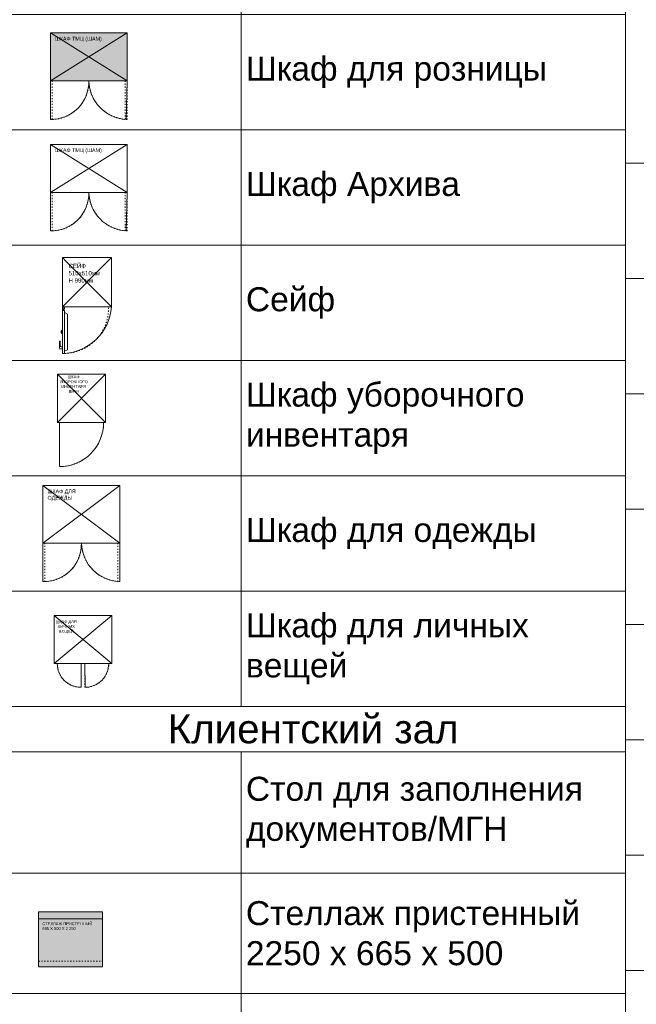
# Model space of a CAD drawing. Header units: millimetres. Extents: x -57449114 to 30620931, y -92609 to 84364.
# Tile 32 of 256: x -65808 to -59392, y -44223 to -33979. Entities that reach past the tile are written whole.
import ezdxf
from ezdxf import colors
from ezdxf.entities.mleader import LeaderData, LeaderLine
from ezdxf.math import Vec2, Vec3

# ---------------------------------------------------------------- set-up
doc = ezdxf.new("R2010")
doc.units = ezdxf.units.MM
doc.linetypes.add('ACAD_ISO03W100', pattern=[30, 12, -18])
doc.linetypes.add('HIDDENX2', pattern=[19.05, 12.7, -6.35])
doc.layers.get('0').update_dxf_attribs({"lineweight": 0})
doc.layers.add('06_АР_Мебель', color=4, linetype='Continuous', lineweight=9)
doc.layers.add('1. ПОДЛОЖКА', color=7, linetype='Continuous', lineweight=0, true_color=0x9b9292)
doc.styles.add('_ТЕКСТОВЫЙ', font='arial.ttf', dxfattribs={"width": 0.8})
doc.styles.add('_ТЕКСТОВЫЙ АННОТАТИЫНЫЙ', font='arial.ttf', dxfattribs={"width": 0.8})
doc.styles.add('HVAC_AEP', font='arial.ttf')
doc.styles.get("Standard").update_dxf_attribs({"font": 'arial.ttf'})

# ---------------------------------------------------------------- blocks, each defined once
blk = doc.blocks.new('*T195')
at = {"color": 0, "linetype": 'ByBlock', "lineweight": -2, "transparency": 16777216}
for p, q in [((0, 0), (6500, 0)), ((0, 0), (0, -13670)), ((6500, 0), (6500, -13670)), ((0, -470), (6500, -470)), ((2500, -470), (2500, -13670)), ((0, -1670), (6500, -1670)), ((0, -2870), (6500, -2870)), ((0, -4070), (6500, -4070)), ((0, -5270), (6500, -5270)), ((0, -6470), (6500, -6470)), ((0, -7670), (6500, -7670)), ((0, -8870), (6500, -8870)), ((0, -10070), (6500, -10070)), ((0, -11270), (6500, -11270)), ((0, -12470), (6500, -12470)), ((0, -13670), (6500, -13670))]:
    blk.add_line(p, q, dxfattribs=at)
at = {"color": 0, "lineweight": 15, "transparency": 16777216, "style": 'HVAC_AEP'}
for s, insert, char_height, width, attachment_point in [('Хранение (стеллажи, шкафы)', (3250, -235), 300, 6497, 5), ('Стеллаж 400мм', (2550, -1070), 250, 3900, 4), ('Стеллаж 600мм', (2550, -2270), 250, 3900, 4), ('Стеллаж для^Jрозницы 400мм', (2550, -3470), 250, 3900, 4), ('Стеллаж для^Jрозницы 600мм', (2550, -4670), 250, 3900, 4), ('Шкаф ТМЦ', (2550, -5870), 250, 3900, 4), ('Шкаф для розницы', (2550, -7070), 250, 3900, 4), ('Шкаф Архива', (2550, -8270), 250, 3900, 4), ('Сейф', (2550, -9470), 250, 3900, 4), ('Шкаф уборочного^Jинвентаря', (2550, -10670), 250, 3900, 4), ('Шкаф для одежды', (2550, -11870), 250, 3900, 4), ('Шкаф для личных^Jвещей', (2550, -13070), 250, 3900, 4)]:
    blk.add_mtext(s, dxfattribs=dict(at, insert=insert, char_height=char_height, width=width, attachment_point=attachment_point))
blk = doc.blocks.new('Шкаф для личных вещей')
at = {"layer": '06_АР_Мебель'}
for p, q in [((0, 0), (600, 0)), ((0, 0), (0, -500)), ((600, -500), (0, 0)), ((0, -500), (600, 0)), ((600, 0), (600, -500)), ((0, -500), (600, -500))]:
    blk.add_line(p, q, dxfattribs=at)
at = {"layer": '06_АР_Мебель', "linetype": 'ACAD_ISO03W100'}
for points in [[(280, -500), (280, -748, -0.417743), (32, -500, -1)], [(320, -500), (320, -748, 0.417743), (568, -500, 1)]]:
    blk.add_lwpolyline(points, format="xyb", dxfattribs=at)
at = {"layer": '1. ПОДЛОЖКА'}
blk.add_lwpolyline([(0, 0), (600, 0), (600, -500), (0, -500)], close=True, dxfattribs=at)
for points in [[(280, -500), (279, -748, -0.414214), (32, -501)], [(320, -500), (321, -748, 0.414214), (568, -501)]]:
    blk.add_lwpolyline(points, format="xyb", dxfattribs=at)
at = {"flags": 1}
for tag, p in [('ДОП_ИНФОРМАЦИЯ', (222, 24)), ('КОД_ОБОРУДОВАНИЯ', (222, 76)), ('ДОГОВОР', (606, -36))]:
    blk.add_attdef(tag, p, '', height=25, dxfattribs=at)
at = {"layer": '06_АР_Мебель', "insert": (125, -120), "char_height": 30, "attachment_point": 5, "rotation": 0.7715}
blk.add_mtext_dynamic_manual_height_columns('{\\C7;ШКАФ ДЛЯ ЛИЧНЫХ ВЕЩЕЙ}', width=258, gutter_width=12.5, heights=[0], dxfattribs=at)
blk = doc.blocks.new('Шкаф для одежды (лдсп)')
at = {"layer": '06_АР_Мебель'}
for p, q in [((0, 0), (800, 0)), ((800, -600), (0, 0)), ((0, 0), (0, -600)), ((0, -600), (800, 0)), ((800, 0), (800, -600)), ((0, -600), (800, -600))]:
    blk.add_line(p, q, dxfattribs=at)
at = {"layer": '06_АР_Мебель', "linetype": 'ACAD_ISO03W100'}
for p, q in [((0, -600), (0, -1000)), ((20, -1000), (20, -600)), ((780, -1000), (780, -600)), ((800, -600), (800, -1000)), ((0, -1000), (20, -1000)), ((800, -1000), (780, -1000))]:
    blk.add_line(p, q, dxfattribs=at)
for centre, radius, start, end in [((9, -609), 391, 271.6081, 1.3295), ((814, -587), 414, 181.7379, 265.3245)]:
    blk.add_arc(centre, radius, start, end, dxfattribs=at)
at = {"layer": '1. ПОДЛОЖКА'}
blk.add_lwpolyline([(0, 0), (800, 0), (800, -600), (0, -600)], close=True, dxfattribs=at)
blk.add_lwpolyline([(800, -600), (800, -1000, -0.397727), (400, -600, -0.427922), (0, -1000), (0, -600)], format="xyb", dxfattribs=at)
at = {"flags": 1}
for tag, p in [('КОД_ОБОРУДОВАНИЯ', (335, 121)), ('ДОП_ИНФОРМАЦИЯ', (335, 68)), ('ДОГОВОР', (636, 35))]:
    blk.add_attdef(tag, p, '', height=25, dxfattribs=at)
at = {"layer": '06_АР_Мебель', "insert": (47, -41), "char_height": 40, "attachment_point": 1}
blk.add_mtext_dynamic_manual_height_columns('{\\C7;ШКАФ ДЛЯ ОДЕЖДЫ }', width=500, gutter_width=12.5, heights=[0], dxfattribs=at)
blk = doc.blocks.new('Сейф')
at = {"layer": '06_АР_Мебель'}
for p, q in [((510, 0), (0, 0)), ((0, 0), (0, -510)), ((510, 0), (0, -510)), ((0, 0), (39, -39)), ((510, -510), (510, 0)), ((39, -39), (147, -147)), ((147, -147), (510, -510)), ((0, -510), (510, -510)), ((4, -529), (4, -510)), ((19, -529), (19, -510)), ((23, -549), (0, -549)), ((0, -549), (0, -997)), ((4, -538), (4, -549)), ((19, -538), (19, -549)), ((23, -997), (23, -549)), ((54, -587), (23, -572)), ((54, -587), (54, -958)), ((-8, -761), (-15, -763)), ((-15, -763), (-15, -782)), ((-8, -764), (-15, -765)), ((-8, -767), (-15, -768)), ((-8, -770), (-15, -770)), ((-8, -773), (-15, -773)), ((-8, -776), (-15, -775)), ((-8, -779), (-15, -778)), ((-8, -781), (-15, -780)), ((-8, -784), (-15, -782)), ((-8, -792), (-8, -753)), ((-8, -753), (0, -753)), ((0, -792), (-8, -792)), ((0, -753), (0, -792)), ((-31, -943), (-31, -873)), ((-23, -920), (-23, -873)), ((0, -950), (-23, -950)), ((0, -927), (-15, -927)), ((0, -950), (0, -927)), ((0, -997), (23, -997)), ((54, -958), (23, -974))]:
    blk.add_line(p, q, dxfattribs=at)
at = {"layer": '06_АР_Мебель', "linetype": 'ACAD_ISO03W100'}
blk.add_arc((12, -529), 468, 271.4203, 2.3675, dxfattribs=at)
at = {"layer": '06_АР_Мебель'}
for centre, radius, start, end in [((12, -529), 11.6, 131.8103, 48.1897), ((12, -529), 7.73, 180, 0), ((12, -529), 7.73, 180, 0), ((-27, -873), 3.86, 0, 180), ((-15, -920), 7.73, 180, 270), ((-23, -943), 7.73, 180, 270)]:
    blk.add_arc(centre, radius, start, end, dxfattribs=at)
at = {"layer": '1. ПОДЛОЖКА'}
blk.add_lwpolyline([(0, 0), (510, 0), (510, -510), (0, -510)], close=True, dxfattribs=at)
blk.add_lwpolyline([(0, -510), (0, -997)], dxfattribs=at)
blk.add_lwpolyline([(0, -997, 0.387431), (510, -510)], format="xyb", dxfattribs=at)
at = {"layer": '06_АР_Мебель', "insert": (64, -64), "char_height": 45.08, "attachment_point": 1}
blk.add_mtext_dynamic_manual_height_columns('{\\C7;СЕЙФ 510х510мм\\PH 990мм}', width=258, gutter_width=12.5, heights=[0], dxfattribs=at)
blk = doc.blocks.new('Шкаф уборочного инвентаря')
at = {"layer": '06_АР_Мебель'}
for p, q in [((0, 0), (500, 0)), ((500, -500), (0, 0)), ((0, 0), (0, -500)), ((0, -500), (500, 0)), ((500, 0), (500, -500)), ((0, -500), (500, -500))]:
    blk.add_line(p, q, dxfattribs=at)
at = {"layer": '06_АР_Мебель', "linetype": 'ACAD_ISO03W100'}
blk.add_lwpolyline([(20, -500), (20, -960, 0.417743), (480, -500, 1)], format="xyb", dxfattribs=at)
at = {"layer": '1. ПОДЛОЖКА'}
blk.add_lwpolyline([(0, 0), (500, 0), (500, -500), (0, -500)], close=True, dxfattribs=at)
blk.add_lwpolyline([(20, -500), (20, -960)], dxfattribs=at)
blk.add_lwpolyline([(20, -960, 0.415977), (480, -503)], format="xyb", dxfattribs=at)
at = {"flags": 1}
for tag, p in [('ДОП_ИНФОРМАЦИЯ', (2, 101)), ('КОД_ОБОРУДОВАНИЯ', (2, 153)), ('ДОГОВОР', (5, 50))]:
    blk.add_attdef(tag, p, '', height=25, dxfattribs=at)
at = {"layer": '06_АР_Мебель', "insert": (169, -102), "char_height": 30, "attachment_point": 5}
blk.add_mtext_dynamic_manual_height_columns('{\\C7;ШКАФ УБОРОЧНОГО ИНВЕНТАРЯ ШРМ}', width=258, gutter_width=12.5, heights=[0], dxfattribs=at)
blk = doc.blocks.new('Шкаф')
at = {"layer": '06_АР_Мебель'}
for p, q in [((0, 0), (800, 0)), ((800, -500), (0, 0)), ((0, 0), (0, -500)), ((0, -500), (800, 0)), ((800, 0), (800, -500)), ((0, -500), (800, -500))]:
    blk.add_line(p, q, dxfattribs=at)
at = {"layer": '06_АР_Мебель', "linetype": 'ACAD_ISO03W100'}
for p, q in [((0, -500), (0, -900)), ((20, -900), (20, -500)), ((780, -900), (780, -500)), ((800, -500), (800, -900)), ((0, -900), (20, -900)), ((800, -900), (780, -900))]:
    blk.add_line(p, q, dxfattribs=at)
for centre, radius, start, end in [((9, -509), 391, 271.6081, 1.3295), ((814, -487), 414, 181.7379, 265.3245)]:
    blk.add_arc(centre, radius, start, end, dxfattribs=at)
at = {"layer": '1. ПОДЛОЖКА'}
blk.add_lwpolyline([(800, 0), (0, 0), (0, -500), (800, -500)], close=True, dxfattribs=at)
blk.add_lwpolyline([(0, -500), (0, -900, 0.427922), (400, -500, 0.389964), (790, -900), (800, -500)], format="xyb", dxfattribs=at)
at = {"flags": 1}
for tag, p in [('КОД_ОБОРУДОВАНИЯ', (534, 85)), ('ДОП_ИНФОРМАЦИЯ', (534, 33)), ('ДОГОВОР', (835, 0))]:
    blk.add_attdef(tag, p, '', height=25, dxfattribs=at)
at = {"layer": '06_АР_Мебель', "insert": (47, -41), "char_height": 40, "attachment_point": 1}
blk.add_mtext_dynamic_manual_height_columns('{\\C7;ШКАФ ТМЦ (ШАМ)}', width=500, gutter_width=12.5, heights=[0], dxfattribs=at)
blk = doc.blocks.new('*T196')
at = {"color": 0, "linetype": 'ByBlock', "lineweight": -2, "transparency": 16777216}
for p, q in [((0, 0), (6500, 0)), ((0, 0), (0, -14270)), ((6500, 0), (6500, -14270)), ((0, -470), (6500, -470)), ((2500, -470), (2500, -14270)), ((0, -1735), (6500, -1735)), ((0, -2985), (6500, -2985)), ((0, -4235), (6500, -4235)), ((0, -5485), (6500, -5485)), ((0, -6735), (6500, -6735)), ((0, -7985), (6500, -7985)), ((0, -9235), (6500, -9235)), ((0, -10335), (6500, -10335)), ((0, -11435), (6500, -11435)), ((0, -12535), (6500, -12535)), ((0, -14270), (6500, -14270))]:
    blk.add_line(p, q, dxfattribs=at)
at = {"color": 0, "lineweight": 15, "transparency": 16777216, "style": 'HVAC_AEP'}
for s, insert, char_height, width, attachment_point in [('Клиентский зал', (3250, -235), 300, 6497, 5), ('Стол для заполнения^Jдокументов/МГН', (2550, -1102), 250, 3900, 4), ('Стеллаж пристенный^J2250 х 665 х 500', (2550, -2360), 250, 3900, 4), ('Стеллаж пристенный^J2250 х 1000 х 500', (2550, -3610), 250, 3900, 4), ('Стеллаж островной^J1550 х 1000 х 1000', (2550, -4860), 250, 3900, 4), ('Стеллаж пристенный^Jугловой^J2250 х 1000 х 500', (2550, -6110), 250, 3900, 4), ('Стул для мест^Jожидания (голубой)', (2550, -7360), 250, 3900, 4), ('Рекламно^Jинформационный^Jстенд А3', (2550, -8610), 250, 3900, 4), ('Информационный^Jстенд А4', (2550, -9785), 250, 3900, 4), ('Стойка поворотная^Jдля ГЖП', (2550, -10885), 250, 3900, 4), ('Стойка поворотная^Jдля открыток', (2550, -11985), 250, 3900, 4), ('Банкомат', (2550, -13402), 250, 3900, 4)]:
    blk.add_mtext(s, dxfattribs=dict(at, insert=insert, char_height=char_height, width=width, attachment_point=attachment_point))
blk = doc.blocks.new('Стеллаж торговый 665х500х2250')
at = {"layer": '06_АР_Мебель', "lineweight": 0, "transparency": 33554483}
h = blk.add_hatch(color=162, dxfattribs=at)
h.dxf.hatch_style = 1
h.paths.add_polyline_path([(665, 0), (0, 0), (0, -570), (665, -570)])
at = {"layer": '06_АР_Мебель'}
for p, q in [((665, 0), (0, 0)), ((0, 0), (0, -570)), ((665, -570), (665, 0)), ((0, -570), (665, -570))]:
    blk.add_line(p, q, dxfattribs=at)
at = {"layer": '06_АР_Мебель', "lineweight": 0}
blk.add_line((0, -70), (665, -70), dxfattribs=at)
at = {"layer": '06_АР_Мебель', "linetype": 'ACAD_ISO03W100', "lineweight": 0}
blk.add_line((0, -510), (665, -510), dxfattribs=at)
at = {"flags": 1}
for tag, p in [('ДОП_ИНФОРМАЦИЯ', (260, 87)), ('КОД_ОБОРУДОВАНИЯ', (260, 139)), ('ДОГОВОР', (262, 34))]:
    blk.add_attdef(tag, p, '', height=25, dxfattribs=at)
at = {"layer": '06_АР_Мебель', "insert": (40, -107), "char_height": 30, "attachment_point": 1}
blk.add_mtext_dynamic_manual_height_columns('СТЕЛЛАЖ ПРИСТЕННЫЙ\\P665 Х 500 Х 2 250', width=615, gutter_width=12.5, heights=[0], dxfattribs=at)
blk = doc.blocks.new('*U802')
at = {"layer": '1. ПОДЛОЖКА'}
blk.add_lwpolyline([(0, 0), (665, 0), (665, -570), (0, -570)], close=True, dxfattribs=at)
blk.add_blockref('Стеллаж торговый 665х500х2250', (0, 0))
blk = doc.blocks.new('*T197')
at = {"color": 0, "linetype": 'ByBlock', "lineweight": -2, "transparency": 16777216}
for p, q in [((0, 0), (6500, 0)), ((0, 0), (0, -18817.053206)), ((2500, 0), (2500, -18817.053206)), ((6500, 0), (6500, -18817.053206)), ((0, -1200), (6500, -1200)), ((0, -2400), (6500, -2400)), ((0, -3600), (6500, -3600)), ((0, -4800), (6500, -4800)), ((0, -6408.526603), (6500, -6408.526603)), ((0, -8017.053206), (6500, -8017.053206)), ((0, -9217.053206), (6500, -9217.053206)), ((0, -10417.053206), (6500, -10417.053206)), ((0, -11617.053206), (6500, -11617.053206)), ((0, -12817.053206), (6500, -12817.053206)), ((0, -14017.053206), (6500, -14017.053206)), ((0, -15217.053206), (6500, -15217.053206)), ((0, -16417.053206), (6500, -16417.053206)), ((0, -17617.053206), (6500, -17617.053206)), ((0, -18817.053206), (6500, -18817.053206))]:
    blk.add_line(p, q, dxfattribs=at)
at = {"color": 0, "lineweight": 15, "transparency": 16777216, "char_height": 250, "width": 3900, "attachment_point": 4, "style": 'HVAC_AEP'}
for s, insert in [('Холодильник для^Jнапитков', (2550, -600)), ('Ларь морозильный', (2550, -1800)), ('Шкаф абонементный', (2550, -3000)), ('Витрина настенная', (2550, -4200)), ('Барьер^Jуниверсальный для^Jоткрытой выкладки^J1400 С', (2550, -5604.263302)), ('Барьер^Jуниверсальный для^Jоткрытой выкладки^J700 С', (2550, -7212.789905)), ('Витрина напольная', (2550, -8617.053206)), ('Стеллаж для^Jгофротары', (2550, -9817.053206)), ('Терминал СУО^Jнапольный', (2550, -11017.053206)), ('Добор^Jуниверсальный 200 С', (2550, -12217.053206)), ('Добор^Jуниверсальный 400 С', (2550, -13417.053206)), ('Добор^Jуниверсальный 600 С', (2550, -14617.053206)), ('Почтовый ящик', (2550, -15817.053206)), ('Примерочная ', (2550, -17017.053206)), ('Примерочная ', (2550, -18217.053206))]:
    blk.add_mtext(s, dxfattribs=dict(at, insert=insert))
blk = doc.blocks.new('_Dot')
at = {"color": 0, "linetype": 'ByBlock', "lineweight": -2}
blk.add_line((-0.5, 0), (-1, 0), dxfattribs=at)
at = {"color": 0, "linetype": 'ByBlock', "const_width": 0.5}
blk.add_lwpolyline([(-0.25, 0, 1), (0.25, 0, 1)], format="xyb", close=True, dxfattribs=at)

msp = doc.modelspace()

# ---------------------------------------------------------------- hatches: boundary and pattern name
at = {"lineweight": 0, "transparency": 33554495}
h = msp.add_hatch(color=162, dxfattribs=at)
h.dxf.hatch_style = 1
h.paths.add_polyline_path([(-64689.3, -34115.9), (-65489.3, -34115.9), (-65489.3, -34615.9), (-64689.3, -34615.9)])

# ---------------------------------------------------------------- block references
for name, p in [('*T195', (-66004.5, -27455.1)), ('*T197', (-59504.5, -27455.1)), ('Шкаф', (-65489.3, -34115.9)), ('Шкаф', (-65489.3, -35275.6)), ('Шкаф уборочного инвентаря', (-65415.6, -37668.4)), ('Шкаф для одежды (лдсп)', (-65565.8, -38825)), ('*T196', (-66004.5, -41124.8)), ('*U802', (-65612, -43262.8))]:
    msp.add_blockref(name, p)
at = {"lineweight": 35}
msp.add_blockref('Сейф', (-65363.4, -36454.5), dxfattribs=at)
at = {"lineweight": 0}
msp.add_blockref('Шкаф для личных вещей', (-65449.3, -40176.9), dxfattribs=at)

# ---------------------------------------------------------------- leaders
at = {"lineweight": 18}
ml = msp.add_multileader_mtext('Standard', dxfattribs=at)
ml.set_content('(служебное помещение)', color=256, style='_ТЕКСТОВЫЙ АННОТАТИЫНЫЙ')
ml.set_leader_properties(lineweight=0)
ml.build(insert=Vec2(0, 0))
ml.multileader.update_dxf_attribs({"text_left_attachment_type": 6, "text_right_attachment_type": 6, "dogleg_length": 11.7, "arrow_head_size": 100, "scale": 100})
ctx = ml.context
ctx.base_point, ctx.scale, ctx.char_height, ctx.arrow_head_size, ctx.landing_gap_size, ctx.plane_origin = Vec3(189746.7, -42131.1), 100, 100, 100, 100, Vec3(148604.2, -38095.2)
ctx.left_attachment, ctx.right_attachment, ctx.text_align_type = 6, 6, 2
notes = []
notes.append((ctx, [(0, (0, 0, 0), (0, 0), (1, 0), 1, [])]))
ctx.mtext.insert, ctx.mtext.width, ctx.mtext.alignment, ctx.mtext.flow_direction = Vec3(191737.8, -41937), 576408.517, 3, 5
ml = msp.add_multileader_mtext('Standard', dxfattribs=at)
ml.set_content('{\\LВид на столы почтальонов}', color=256, style='_ТЕКСТОВЫЙ АННОТАТИЫНЫЙ')
ml.set_leader_properties(lineweight=0)
ml.build(insert=Vec2(0, 0))
ml.multileader.update_dxf_attribs({"text_left_attachment_type": 6, "text_right_attachment_type": 6, "dogleg_length": 11.7, "arrow_head_size": 100, "scale": 100})
ctx = ml.context
ctx.base_point, ctx.scale, ctx.char_height, ctx.arrow_head_size, ctx.landing_gap_size, ctx.plane_origin = Vec3(188637.7, -41978), 100, 150, 100, 100, Vec3(154108.2, -37834.8)
ctx.left_attachment, ctx.right_attachment, ctx.text_align_type = 6, 6, 2
notes.append((ctx, [(0, (0, 0, 0), (0, 0), (1, 0), 1, [])]))
ctx.mtext.insert, ctx.mtext.width, ctx.mtext.alignment, ctx.mtext.flow_direction = Vec3(192199, -41676.7), 576408.517, 3, 5
ml = msp.add_multileader_mtext('Standard', dxfattribs=at)
ml.set_content('(клиентский зал)', color=256, style='_ТЕКСТОВЫЙ АННОТАТИЫНЫЙ')
ml.set_leader_properties(lineweight=0)
ml.build(insert=Vec2(0, 0))
ml.multileader.update_dxf_attribs({"text_left_attachment_type": 6, "text_right_attachment_type": 6, "dogleg_length": 11.7, "arrow_head_size": 100, "scale": 100})
ctx = ml.context
ctx.base_point, ctx.scale, ctx.char_height, ctx.arrow_head_size, ctx.landing_gap_size, ctx.plane_origin = Vec3(196937.4, -42066.4), 100, 100, 100, 100, Vec3(153903.8, -38095.2)
ctx.left_attachment, ctx.right_attachment, ctx.text_align_type = 6, 6, 2
notes.append((ctx, [(0, (0, 0, 0), (0, 0), (1, 0), 1, [])]))
ctx.mtext.insert, ctx.mtext.width, ctx.mtext.alignment, ctx.mtext.flow_direction = Vec3(197891.9, -41937), 576408.517, 3, 5
ml = msp.add_multileader_mtext('Standard', dxfattribs=at)
ml.set_content('{\\LВид на торговый стеллаж, стол ЦСУ, примерочную}', color=256, style='_ТЕКСТОВЫЙ АННОТАТИЫНЫЙ')
ml.set_leader_properties(lineweight=0)
ml.build(insert=Vec2(0, 0))
ml.multileader.update_dxf_attribs({"text_left_attachment_type": 6, "text_right_attachment_type": 6, "dogleg_length": 11.7, "arrow_head_size": 100, "scale": 100})
ctx = ml.context
ctx.base_point, ctx.scale, ctx.char_height, ctx.arrow_head_size, ctx.landing_gap_size, ctx.plane_origin = Vec3(195417.6, -41870.8), 100, 150, 100, 100, Vec3(157426.7, -37834.8)
ctx.left_attachment, ctx.right_attachment, ctx.text_align_type = 6, 6, 2
notes.append((ctx, [(0, (0, 0, 0), (0, 0), (1, 0), 1, [])]))
ctx.mtext.insert, ctx.mtext.width, ctx.mtext.alignment, ctx.mtext.flow_direction = Vec3(199501.6, -41676.7), 576408.517, 3, 5
ml = msp.add_multileader_mtext('Standard', dxfattribs=at)
ml.set_content('(служебное помещение)', color=256, style='_ТЕКСТОВЫЙ АННОТАТИЫНЫЙ')
ml.set_leader_properties(lineweight=0)
ml.build(insert=Vec2(0, 0))
ml.multileader.update_dxf_attribs({"text_left_attachment_type": 6, "text_right_attachment_type": 6, "dogleg_length": 11.7, "arrow_head_size": 100, "scale": 100})
ctx = ml.context
ctx.base_point, ctx.scale, ctx.char_height, ctx.arrow_head_size, ctx.landing_gap_size, ctx.plane_origin = Vec3(204053.3, -42131.1), 100, 100, 100, 100, Vec3(162910.8, -38095.2)
ctx.left_attachment, ctx.right_attachment, ctx.text_align_type = 6, 6, 2
notes.append((ctx, [(0, (0, 0, 0), (0, 0), (1, 0), 1, [])]))
ctx.mtext.insert, ctx.mtext.width, ctx.mtext.alignment, ctx.mtext.flow_direction = Vec3(206044.3, -41937), 576408.517, 3, 5
ml = msp.add_multileader_mtext('Standard', dxfattribs=at)
ml.set_content('{\\LВид на бытовой шкаф, шкаф розничных товаров}', color=256, style='_ТЕКСТОВЫЙ АННОТАТИЫНЫЙ')
ml.set_leader_properties(lineweight=0)
ml.build(insert=Vec2(0, 0))
ml.multileader.update_dxf_attribs({"text_left_attachment_type": 6, "text_right_attachment_type": 6, "dogleg_length": 11.7, "arrow_head_size": 100, "scale": 100})
ctx = ml.context
ctx.base_point, ctx.scale, ctx.char_height, ctx.arrow_head_size, ctx.landing_gap_size, ctx.plane_origin = Vec3(203537.1, -41868.3), 100, 150, 100, 100, Vec3(165546.3, -37834.8)
ctx.left_attachment, ctx.right_attachment, ctx.text_align_type = 6, 6, 2
notes.append((ctx, [(0, (0, 0, 0), (0, 0), (1, 0), 1, [])]))
ctx.mtext.insert, ctx.mtext.width, ctx.mtext.alignment, ctx.mtext.flow_direction = Vec3(207435.5, -41676.7), 576408.517, 3, 5
at = {"color": 162, "linetype": 'HIDDENX2', "lineweight": 30, "ltscale": 15, "true_color": 0x002eb8}
ml = msp.add_multileader_mtext('Standard', dxfattribs=at)
ml.set_content('\\pxi-3,l4,t4;Модуль Тип 1.1', color=(0, 46, 184), style='_ТЕКСТОВЫЙ')
ml.set_leader_properties(lineweight=0)
ml.set_arrow_properties(name='DOT')
ml.build(insert=Vec2(0, 0))
ml.multileader.update_dxf_attribs({"text_left_attachment_type": 6, "text_right_attachment_type": 6, "dogleg_length": 0.36, "arrow_head_size": 50, "scale": 100})
ctx = ml.context
ctx.base_point, ctx.scale, ctx.char_height, ctx.arrow_head_size, ctx.landing_gap_size, ctx.plane_origin = Vec3(65996.7, -36931.4), 100, 250, 50, 100, Vec3(52171.1, -31780.7)
ctx.left_attachment, ctx.right_attachment, ctx.text_align_type, ctx.attachment_type = 6, 6, 1, 2
notes.append((ctx, [(0, (0, 0, 0), (0, 0), (1, 0), 1, [])]))
ctx.mtext.insert, ctx.mtext.width, ctx.mtext.defined_height, ctx.mtext.alignment, ctx.mtext.flow_direction = Vec3(67071.2, -36607.9), 6846.369, 600.4, 2, 5
ml = msp.add_multileader_mtext('Standard', dxfattribs=at)
ml.set_content('\\pxi-3,l4,t4;Модуль Тип 1.2', color=(0, 46, 184), style='_ТЕКСТОВЫЙ')
ml.set_leader_properties(lineweight=0)
ml.set_arrow_properties(name='DOT')
ml.build(insert=Vec2(0, 0))
ml.multileader.update_dxf_attribs({"text_left_attachment_type": 6, "text_right_attachment_type": 6, "dogleg_length": 0.36, "arrow_head_size": 50, "scale": 100})
ctx = ml.context
ctx.base_point, ctx.scale, ctx.char_height, ctx.arrow_head_size, ctx.landing_gap_size, ctx.plane_origin = Vec3(65992.3, -39013.3), 100, 250, 50, 100, Vec3(52166.7, -33862.6)
ctx.left_attachment, ctx.right_attachment, ctx.text_align_type, ctx.attachment_type = 6, 6, 1, 2
notes.append((ctx, [(0, (0, 0, 0), (0, 0), (1, 0), 1, [])]))
ctx.mtext.insert, ctx.mtext.width, ctx.mtext.defined_height, ctx.mtext.alignment, ctx.mtext.flow_direction = Vec3(67085.1, -38689.8), 6846.369, 600.4, 2, 5
for ctx, leaders in notes:
    for number, flags, end, landing, length, lines in leaders:
        leader = LeaderData()
        leader.index, (leader.has_last_leader_line, leader.has_dogleg_vector, leader.attachment_direction) = number, flags
        leader.last_leader_point, leader.dogleg_vector, leader.dogleg_length = Vec3(end), Vec3(landing), length
        for number, points, colour, breaks in lines:
            line = LeaderLine()
            line.index, line.vertices, line.color, line.breaks = number, Vec3.list(points), colors.encode_raw_color(colour), breaks
            leader.lines.append(line)
        ctx.leaders.append(leader)

doc.saveas('drawing.dxf')
